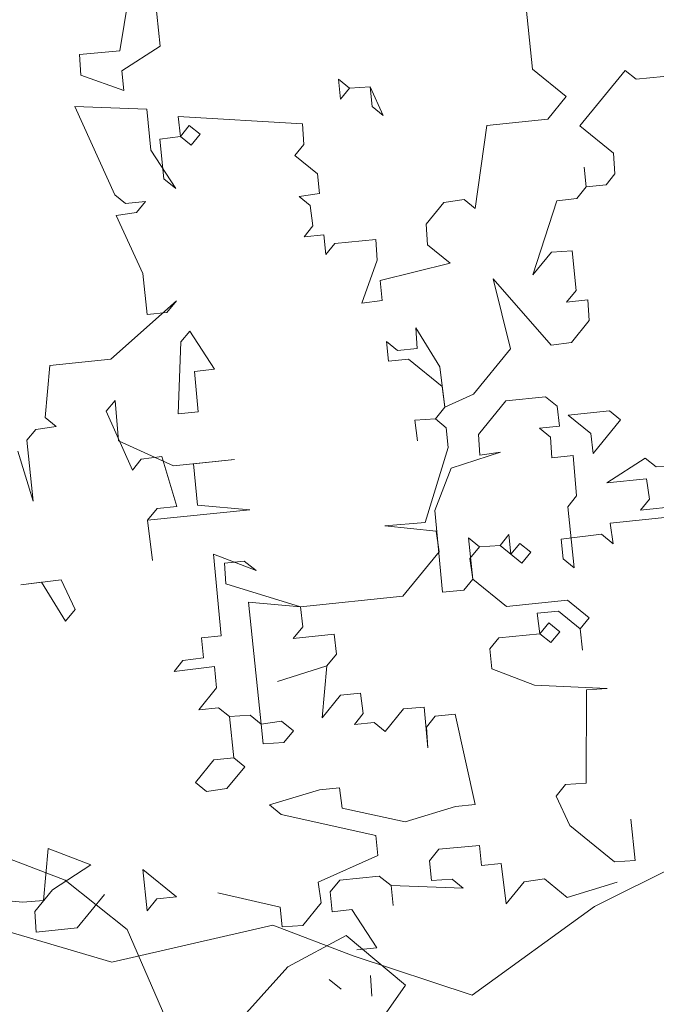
# Model space of a CAD drawing. Header units: millimetres. Extents: x 6487905018 to 6488192500, y 5882180700 to 5882375224.
# Tile 231 of 256: x 6488058494 to 6488058845, y 5882293365 to 5882293909. Entities that reach past the tile are written whole.
import ezdxf
from ezdxf.xclip import XClip

# ---------------------------------------------------------------- set-up
doc = ezdxf.new("R2010")
doc.units = ezdxf.units.MM
doc.header["$MEASUREMENT"] = 0
doc.header["$XCLIPFRAME"] = 2
doc.linetypes.add('Wipeout_Contour', pattern=[1000, 0, -1000])
doc.layers.add('drzewa_Nr_pióra__154', color=94, linetype='Continuous', lineweight=5)
doc.layers.add('Mapa cyfrowa', color=7, linetype='Continuous')
doc.layers.add('Zamość 06.10._2_Mapa cyfrowa', color=7, linetype='Continuous')

# ---------------------------------------------------------------- blocks, each defined once
blk = doc.blocks.new('Rysunek_1_2')
at = {"color": 254, "linetype": 'Wipeout_Contour', "lineweight": 0, "ltscale": 70061284114.24681}
blk.add_wipeout([(6487915525.867126, 5882181505.900702), (6488146644.289524, 5882181505.900702), (6488146644.289524, 5882373115.540435), (6488107628.768834, 5882373115.540435), (6488107628.768834, 5882320263.490532), (6488101226.436201, 5882320263.490532), (6488101226.436201, 5882373115.540435), (6487915525.867126, 5882373115.540435)], dxfattribs=at).dxf.layer = 'Zamość 06.10._2_Mapa cyfrowa'

msp = doc.modelspace()

# ---------------------------------------------------------------- block references
at = {"layer": 'Mapa cyfrowa', "color": 22, "linetype": 'Continuous', "lineweight": 5}
ref = msp.add_blockref('Rysunek_1_2', (0, 0), dxfattribs=at)
XClip(ref).set_block_clipping_path([(6487915525.8671264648, 5882181505.9007024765), (6488146644.2895231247, 5882181505.9007024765), (6488146644.2895231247, 5882373115.5404348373), (6488107628.7688331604, 5882373115.5404348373), (6488107628.7688331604, 5882320263.4905319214), (6488101226.4362001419, 5882320263.4905319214), (6488101226.4362001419, 5882373115.5404348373), (6487915525.8671264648, 5882373115.5404348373)])

# ---------------------------------------------------------------- next in the draw order: linework, layer by layer
at = {"layer": 'drzewa_Nr_pióra__154', "linetype": 'Continuous'}
for p, q in [((6488058549.12964, 5882293891.951828), (6488058559.531228, 5882293955.988204)), ((6488058567.916615, 5882293928.351432), (6488058571.39524, 5882293894.677343)), ((6488058772.309216, 5882293926.49317), (6488058776.918394, 5882293881.875003)), ((6488058526.777073, 5882293890.068166), (6488058549.12964, 5882293891.951828)), ((6488058527.530183, 5882293878.659678), (6488058526.777073, 5882293890.068166)), ((6488058571.39524, 5882293894.677343), (6488058550.260192, 5882293881.00775)), ((6488058551.390745, 5882293870.063671), (6488058527.530183, 5882293878.659678)), ((6488058550.260192, 5882293881.00775), (6488058551.390745, 5882293870.063671)), ((6488058776.918394, 5882293881.875003), (6488058795.494751, 5882293866.777271)), ((6488058803.127028, 5882293850.548986), (6488058828.038286, 5882293881.199974)), ((6488058828.038286, 5882293881.199974), (6488058834.075602, 5882293876.293212)), ((6488058834.075602, 5882293876.293212), (6488058856.805612, 5882293878.641283)), ((6488058670.989367, 5882293865.401813), (6488058669.858813, 5882293876.345892)), ((6488058669.858813, 5882293876.345892), (6488058675.89613, 5882293871.439129)), ((6488058675.89613, 5882293871.439129), (6488058670.989367, 5882293865.401813)), ((6488058687.304617, 5882293872.192239), (6488058675.89613, 5882293871.439129)), ((6488058675.89613, 5882293871.439129), (6488058687.304617, 5882293872.192239)), ((6488058687.304617, 5882293872.192239), (6488058694.472486, 5882293856.341397)), ((6488058688.43517, 5882293861.24816), (6488058687.304617, 5882293872.192239)), ((6488058795.494751, 5882293866.777271), (6488058785.303782, 5882293854.238231)), ((6488058563.929786, 5882293859.872702), (6488058524.218382, 5882293861.30084)), ((6488058524.218382, 5882293861.30084), (6488058546.273363, 5882293812.52902)), ((6488058566.277858, 5882293837.142693), (6488058563.929786, 5882293859.872702)), ((6488058694.472486, 5882293856.341397), (6488058688.43517, 5882293861.24816)), ((6488058649.854319, 5882293851.73222), (6488058581.375589, 5882293855.719049)), ((6488058581.375589, 5882293855.719049), (6488058582.506143, 5882293844.77497)), ((6488058650.607429, 5882293840.323731), (6488058649.854319, 5882293851.73222)), ((6488058785.303782, 5882293854.238231), (6488058751.629694, 5882293850.759605)), ((6488058582.506143, 5882293844.77497), (6488058587.412906, 5882293850.812285)), ((6488058587.412906, 5882293850.812285), (6488058593.450221, 5882293845.905523)), ((6488058751.629694, 5882293850.759605), (6488058745.294792, 5882293805.010886)), ((6488058821.703385, 5882293835.451255), (6488058803.127028, 5882293850.548986)), ((6488058582.506143, 5882293844.77497), (6488058571.184621, 5882293843.180008)), ((6488058571.184621, 5882293843.180008), (6488058573.445726, 5882293821.291851)), ((6488058588.543458, 5882293839.868207), (6488058582.506143, 5882293844.77497)), ((6488058593.450221, 5882293845.905523), (6488058588.543458, 5882293839.868207)), ((6488058579.947452, 5882293816.007645), (6488058566.277858, 5882293837.142693)), ((6488058645.700665, 5882293834.286416), (6488058650.607429, 5882293840.323731)), ((6488058822.456495, 5882293824.042767), (6488058821.703385, 5882293835.451255)), ((6488058658.239707, 5882293824.095447), (6488058645.700665, 5882293834.286416)), ((6488058806.605654, 5882293816.874898), (6488058805.475101, 5882293827.818976)), ((6488058805.475101, 5882293827.818976), (6488058806.605654, 5882293816.874898)), ((6488058573.445726, 5882293821.291851), (6488058579.947452, 5882293816.007645)), ((6488058659.370259, 5882293813.151368), (6488058658.239707, 5882293824.095447)), ((6488058817.549732, 5882293818.005451), (6488058822.456495, 5882293824.042767)), ((6488058801.321447, 5882293810.373173), (6488058806.605654, 5882293816.874898)), ((6488058806.605654, 5882293816.874898), (6488058817.549732, 5882293818.005451)), ((6488058546.273363, 5882293812.52902), (6488058552.310678, 5882293807.622257)), ((6488058552.310678, 5882293807.622257), (6488058563.254758, 5882293808.75281)), ((6488058563.254758, 5882293808.75281), (6488058558.347995, 5882293802.715494)), ((6488058648.048738, 5882293811.556406), (6488058659.370259, 5882293813.151368)), ((6488058654.086054, 5882293806.649644), (6488058648.048738, 5882293811.556406)), ((6488058727.935955, 5882293808.322687), (6488058718.122429, 5882293796.248055)), ((6488058739.257477, 5882293809.917648), (6488058727.935955, 5882293808.322687)), ((6488058745.294792, 5882293805.010886), (6488058739.257477, 5882293809.917648)), ((6488058777.1633, 5882293768.313698), (6488058790.377369, 5882293809.24262)), ((6488058790.377369, 5882293809.24262), (6488058801.321447, 5882293810.373173)), ((6488058558.347995, 5882293802.715494), (6488058547.026473, 5882293801.120532)), ((6488058655.681015, 5882293795.328121), (6488058654.086054, 5882293806.649644)), ((6488058547.026473, 5882293801.120532), (6488058561.826619, 5882293769.041406)), ((6488058650.774253, 5882293789.290806), (6488058655.681015, 5882293795.328121)), ((6488058718.122429, 5882293796.248055), (6488058718.875539, 5882293784.839567)), ((6488058661.718331, 5882293790.421359), (6488058650.774253, 5882293789.290806)), ((6488058662.848885, 5882293779.47728), (6488058661.718331, 5882293790.421359)), ((6488058690.485657, 5882293787.862667), (6488058667.755647, 5882293785.514596)), ((6488058691.238767, 5882293776.45418), (6488058690.485657, 5882293787.862667)), ((6488058667.755647, 5882293785.514596), (6488058662.848885, 5882293779.47728)), ((6488058718.875539, 5882293784.839567), (6488058731.414579, 5882293774.648599)), ((6488058787.354268, 5882293780.852738), (6488058777.1633, 5882293768.313698)), ((6488058798.762756, 5882293781.605847), (6488058787.354268, 5882293780.852738)), ((6488058801.023862, 5882293759.71769), (6488058798.762756, 5882293781.605847)), ((6488058682.642759, 5882293752.593617), (6488058691.238767, 5882293776.45418)), ((6488058731.414579, 5882293774.648599), (6488058692.833729, 5882293765.132658)), ((6488058561.826619, 5882293769.041406), (6488058564.174691, 5882293746.311397)), ((6488058692.833729, 5882293765.132658), (6488058693.964281, 5882293754.18858)), ((6488058764.791082, 5882293727.471741), (6488058755.275142, 5882293766.052591)), ((6488058755.275142, 5882293766.052591), (6488058787.143649, 5882293729.355403)), ((6488058795.739655, 5882293753.215965), (6488058801.023862, 5882293759.71769)), ((6488058580.402976, 5882293753.943674), (6488058544.170197, 5882293721.697724)), ((6488058575.11877, 5882293747.441949), (6488058580.402976, 5882293753.943674)), ((6488058693.964281, 5882293754.18858), (6488058682.642759, 5882293752.593617)), ((6488058807.525587, 5882293754.433484), (6488058795.739655, 5882293753.215965)), ((6488058808.278697, 5882293743.024997), (6488058807.525587, 5882293754.433484)), ((6488058564.174691, 5882293746.311397), (6488058575.11877, 5882293747.441949)), ((6488058798.465171, 5882293730.950365), (6488058808.278697, 5882293743.024997)), ((6488058582.751047, 5882293731.213664), (6488058587.65781, 5882293737.25098)), ((6488058587.65781, 5882293737.25098), (6488058601.327404, 5882293716.115932)), ((6488058713.293748, 5882293727.68236), (6488058712.540638, 5882293739.090847)), ((6488058712.540638, 5882293739.090847), (6488058725.832788, 5882293717.491391)), ((6488058581.322909, 5882293691.50226), (6488058582.751047, 5882293731.213664)), ((6488058697.442906, 5882293720.514491), (6488058696.312353, 5882293731.45857)), ((6488058696.312353, 5882293731.45857), (6488058702.349669, 5882293726.551806)), ((6488058702.349669, 5882293726.551806), (6488058713.293748, 5882293727.68236)), ((6488058744.409144, 5882293702.393659), (6488058764.791082, 5882293727.471741)), ((6488058787.143649, 5882293729.355403), (6488058798.465171, 5882293730.950365)), ((6488058544.170197, 5882293721.697724), (6488058510.496108, 5882293718.219099)), ((6488058708.386985, 5882293721.645044), (6488058697.442906, 5882293720.514491)), ((6488058726.963341, 5882293706.547312), (6488058708.386985, 5882293721.645044)), ((6488058510.496108, 5882293718.219099), (6488058507.937417, 5882293689.451774)), ((6488058601.327404, 5882293716.115932), (6488058590.383326, 5882293714.985379)), ((6488058725.832788, 5882293717.491391), (6488058728.558303, 5882293695.22579)), ((6488058590.383326, 5882293714.985379), (6488058592.266988, 5882293692.632813)), ((6488058728.558303, 5882293695.22579), (6488058726.963341, 5882293706.547312)), ((6488058728.558303, 5882293695.22579), (6488058744.409144, 5882293702.393659)), ((6488058784.120549, 5882293700.965521), (6488058762.232391, 5882293698.704414)), ((6488058790.622273, 5882293695.681314), (6488058784.120549, 5882293700.965521)), ((6488058541.611506, 5882293692.930399), (6488058546.518268, 5882293698.967714)), ((6488058546.518268, 5882293698.967714), (6488058548.401931, 5882293676.615149)), ((6488058723.274097, 5882293688.724066), (6488058728.558303, 5882293695.22579)), ((6488058762.232391, 5882293698.704414), (6488058747.13466, 5882293680.128058)), ((6488058791.752827, 5882293684.737236), (6488058790.622273, 5882293695.681314)), ((6488058507.937417, 5882293689.451774), (6488058513.974732, 5882293684.545011)), ((6488058556.034208, 5882293660.386864), (6488058541.611506, 5882293692.930399)), ((6488058592.266988, 5882293692.632813), (6488058581.322909, 5882293691.50226)), ((6488058723.274097, 5882293688.724066), (6488058711.865609, 5882293687.970956)), ((6488058711.865609, 5882293687.970956), (6488058723.274097, 5882293688.724066)), ((6488058729.311413, 5882293683.817303), (6488058723.274097, 5882293688.724066)), ((6488058796.65959, 5882293690.774552), (6488058819.389599, 5882293693.122623)), ((6488058809.19863, 5882293680.583583), (6488058796.65959, 5882293690.774552)), ((6488058819.389599, 5882293693.122623), (6488058825.426915, 5882293688.21586)), ((6488058502.653211, 5882293682.950049), (6488058497.746448, 5882293676.912733)), ((6488058513.974732, 5882293684.545011), (6488058502.653211, 5882293682.950049)), ((6488058711.865609, 5882293687.970956), (6488058713.460571, 5882293676.649434)), ((6488058713.460571, 5882293676.649434), (6488058711.865609, 5882293687.970956)), ((6488058730.441966, 5882293672.873224), (6488058729.311413, 5882293683.817303)), ((6488058780.808748, 5882293683.606683), (6488058791.752827, 5882293684.737236)), ((6488058786.846064, 5882293678.69992), (6488058780.808748, 5882293683.606683)), ((6488058825.426915, 5882293688.21586), (6488058810.329184, 5882293669.639504)), ((6488058747.13466, 5882293680.128058), (6488058747.88777, 5882293668.719571)), ((6488058787.599174, 5882293667.291432), (6488058786.846064, 5882293678.69992)), ((6488058810.329184, 5882293669.639504), (6488058809.19863, 5882293680.583583)), ((6488058497.746448, 5882293676.912733), (6488058501.225073, 5882293643.238645)), ((6488058548.401931, 5882293676.615149), (6488058578.764218, 5882293662.734935)), ((6488058717.692306, 5882293631.566857), (6488058730.441966, 5882293672.873224)), ((6488058501.225073, 5882293643.238645), (6488058492.839685, 5882293670.875418)), ((6488058572.262493, 5882293668.019141), (6488058560.940971, 5882293666.424179)), ((6488058580.647881, 5882293640.382369), (6488058572.262493, 5882293668.019141)), ((6488058759.209291, 5882293670.314532), (6488058732.036928, 5882293661.551702)), ((6488058747.88777, 5882293668.719571), (6488058759.209291, 5882293670.314532)), ((6488058799.385104, 5882293668.508951), (6488058787.599174, 5882293667.291432)), ((6488058801.268767, 5882293646.156384), (6488058799.385104, 5882293668.508951)), ((6488058817.961461, 5882293653.41122), (6488058839.096509, 5882293667.080813)), ((6488058839.096509, 5882293667.080813), (6488058845.133824, 5882293662.17405)), ((6488058560.940971, 5882293666.424179), (6488058556.034208, 5882293660.386864)), ((6488058578.764218, 5882293662.734935), (6488058612.438307, 5882293666.213559)), ((6488058612.438307, 5882293666.213559), (6488058589.708297, 5882293663.865488)), ((6488058589.708297, 5882293663.865488), (6488058592.056369, 5882293641.135478)), ((6488058732.036928, 5882293661.551702), (6488058722.976512, 5882293638.068583)), ((6488058845.133824, 5882293662.17405), (6488058856.542312, 5882293662.92716)), ((6488058839.849618, 5882293655.672325), (6488058817.961461, 5882293653.41122)), ((6488058841.44458, 5882293644.350803), (6488058839.849618, 5882293655.672325)), ((6488058796.362004, 5882293640.119069), (6488058801.268767, 5882293646.156384)), ((6488058569.703802, 5882293639.251816), (6488058580.647881, 5882293640.382369)), ((6488058592.056369, 5882293641.135478), (6488058620.823694, 5882293638.576787)), ((6488058799.840629, 5882293606.444981), (6488058796.362004, 5882293640.119069)), ((6488058836.537817, 5882293638.313488), (6488058841.44458, 5882293644.350803)), ((6488058858.425975, 5882293640.574594), (6488058836.537817, 5882293638.313488)), ((6488058564.419596, 5882293632.750091), (6488058569.703802, 5882293639.251816)), ((6488058620.823694, 5882293638.576787), (6488058564.419596, 5882293632.750091)), ((6488058722.976512, 5882293638.068583), (6488058727.208246, 5882293592.986007)), ((6488058853.519212, 5882293634.537278), (6488058819.845123, 5882293631.058653)), ((6488058567.145111, 5882293610.48449), (6488058564.419596, 5882293632.750091)), ((6488058564.419596, 5882293632.750091), (6488058567.145111, 5882293610.48449)), ((6488058695.33974, 5882293629.683195), (6488058717.692306, 5882293631.566857)), ((6488058723.729622, 5882293626.660095), (6488058695.33974, 5882293629.683195)), ((6488058819.845123, 5882293631.058653), (6488058821.440085, 5882293619.737131)), ((6488058725.324584, 5882293615.338573), (6488058723.729622, 5882293626.660095)), ((6488058758.998672, 5882293618.817198), (6488058763.905435, 5882293624.854513)), ((6488058763.905435, 5882293624.854513), (6488058765.035988, 5882293613.910435)), ((6488058814.938361, 5882293625.021338), (6488058792.67276, 5882293622.295822)), ((6488058821.440085, 5882293619.737131), (6488058814.938361, 5882293625.021338)), ((6488058743.90094, 5882293600.240841), (6488058741.552869, 5882293622.970851)), ((6488058741.552869, 5882293622.970851), (6488058747.590184, 5882293618.064088)), ((6488058747.590184, 5882293618.064088), (6488058742.305978, 5882293611.562363)), ((6488058747.590184, 5882293618.064088), (6488058758.998672, 5882293618.817198)), ((6488058758.998672, 5882293618.817198), (6488058747.590184, 5882293618.064088)), ((6488058771.073303, 5882293609.003672), (6488058758.998672, 5882293618.817198)), ((6488058765.035988, 5882293613.910435), (6488058769.942751, 5882293619.947751)), ((6488058769.942751, 5882293619.947751), (6488058775.980066, 5882293615.040988)), ((6488058792.67276, 5882293622.295822), (6488058793.803313, 5882293611.351744)), ((6488058605.050934, 5882293568.880539), (6488058600.8192, 5882293613.963115)), ((6488058600.8192, 5882293613.963115), (6488058624.302319, 5882293604.902699)), ((6488058705.320089, 5882293590.7249), (6488058725.324584, 5882293615.338573)), ((6488058775.980066, 5882293615.040988), (6488058771.073303, 5882293609.003672)), ((6488058617.800594, 5882293610.186905), (6488058606.856515, 5882293609.056352)), ((6488058606.856515, 5882293609.056352), (6488058607.609625, 5882293597.647864)), ((6488058624.302319, 5882293604.902699), (6488058617.800594, 5882293610.186905)), ((6488058742.305978, 5882293611.562363), (6488058743.90094, 5882293600.240841)), ((6488058793.803313, 5882293611.351744), (6488058799.840629, 5882293606.444981)), ((6488058494.512729, 5882293597.025516), (6488058516.778329, 5882293599.751031)), ((6488058505.83425, 5882293598.620478), (6488058494.512729, 5882293597.025516)), ((6488058519.126401, 5882293577.021022), (6488058505.83425, 5882293598.620478)), ((6488058516.778329, 5882293599.751031), (6488058524.410606, 5882293583.522746)), ((6488058607.609625, 5882293597.647864), (6488058648.915991, 5882293584.898204)), ((6488058738.994177, 5882293594.203526), (6488058743.90094, 5882293600.240841)), ((6488058743.90094, 5882293600.240841), (6488058762.477297, 5882293585.143109)), ((6488058648.915991, 5882293584.898204), (6488058705.320089, 5882293590.7249)), ((6488058727.208246, 5882293592.986007), (6488058738.994177, 5882293594.203526)), ((6488058648.915991, 5882293584.898204), (6488058620.148665, 5882293587.456896)), ((6488058620.148665, 5882293587.456896), (6488058627.105915, 5882293520.108719)), ((6488058762.477297, 5882293585.143109), (6488058796.151384, 5882293588.621734)), ((6488058796.151384, 5882293588.621734), (6488058808.226016, 5882293578.808208)), ((6488058524.410606, 5882293583.522746), (6488058519.126401, 5882293577.021022)), ((6488058650.046544, 5882293573.954125), (6488058648.915991, 5882293584.898204)), ((6488058791.244622, 5882293582.584418), (6488058779.458691, 5882293581.366899)), ((6488058779.458691, 5882293581.366899), (6488058781.053653, 5882293570.045378)), ((6488058803.319254, 5882293572.770892), (6488058791.244622, 5882293582.584418)), ((6488058781.053653, 5882293570.045378), (6488058785.960416, 5882293576.082693)), ((6488058785.960416, 5882293576.082693), (6488058791.997732, 5882293571.175931)), ((6488058808.226016, 5882293578.808208), (6488058803.319254, 5882293572.770892)), ((6488058594.106855, 5882293567.749986), (6488058605.050934, 5882293568.880539)), ((6488058644.762338, 5882293567.452401), (6488058650.046544, 5882293573.954125)), ((6488058667.492348, 5882293569.800472), (6488058644.762338, 5882293567.452401)), ((6488058668.622901, 5882293558.856394), (6488058667.492348, 5882293569.800472)), ((6488058781.053653, 5882293570.045378), (6488058758.323644, 5882293567.697306)), ((6488058787.090969, 5882293565.138615), (6488058781.053653, 5882293570.045378)), ((6488058791.997732, 5882293571.175931), (6488058787.090969, 5882293565.138615)), ((6488058803.319254, 5882293572.770892), (6488058804.536773, 5882293560.984962)), ((6488058804.536773, 5882293560.984962), (6488058803.319254, 5882293572.770892)), ((6488058595.237408, 5882293556.805907), (6488058594.106855, 5882293567.749986)), ((6488058758.323644, 5882293567.697306), (6488058753.416881, 5882293561.65999)), ((6488058663.338695, 5882293552.354669), (6488058668.622901, 5882293558.856394)), ((6488058753.416881, 5882293561.65999), (6488058754.547434, 5882293550.715911)), ((6488058579.009123, 5882293549.17363), (6488058583.915886, 5882293555.210945)), ((6488058583.915886, 5882293555.210945), (6488058595.237408, 5882293556.805907)), ((6488058663.338695, 5882293552.354669), (6488058636.166331, 5882293543.591838)), ((6488058636.166331, 5882293543.591838), (6488058663.338695, 5882293552.354669)), ((6488058660.780004, 5882293523.587343), (6488058663.338695, 5882293552.354669)), ((6488058601.274724, 5882293551.899144), (6488058579.009123, 5882293549.17363)), ((6488058602.492243, 5882293540.113214), (6488058601.274724, 5882293551.899144)), ((6488058754.547434, 5882293550.715911), (6488058778.030553, 5882293541.655496)), ((6488058778.030553, 5882293541.655496), (6488058818.206366, 5882293539.849914)), ((6488058592.678717, 5882293528.038582), (6488058602.492243, 5882293540.113214)), ((6488058670.970972, 5882293536.126384), (6488058660.780004, 5882293523.587343)), ((6488058681.915051, 5882293537.256937), (6488058670.970972, 5882293536.126384)), ((6488058683.510013, 5882293525.935415), (6488058681.915051, 5882293537.256937)), ((6488058806.797878, 5882293539.096805), (6488058806.587259, 5882293487.599469)), ((6488058818.206366, 5882293539.849914), (6488058806.797878, 5882293539.096805)), ((6488058603.622796, 5882293529.169135), (6488058592.678717, 5882293528.038582)), ((6488058609.660111, 5882293524.262372), (6488058603.622796, 5882293529.169135)), ((6488058678.60325, 5882293519.898099), (6488058683.510013, 5882293525.935415)), ((6488058705.775614, 5882293528.66093), (6488058695.584644, 5882293516.121889)), ((6488058717.184101, 5882293529.41404), (6488058705.775614, 5882293528.66093)), ((6488058719.067764, 5882293507.061474), (6488058717.184101, 5882293529.41404)), ((6488058734.165496, 5882293525.63783), (6488058723.221417, 5882293524.507277)), ((6488058745.276398, 5882293475.735456), (6488058734.165496, 5882293525.63783)), ((6488058621.068599, 5882293525.015482), (6488058609.660111, 5882293524.262372)), ((6488058609.660111, 5882293524.262372), (6488058612.008183, 5882293501.532362)), ((6488058612.008183, 5882293501.532362), (6488058609.660111, 5882293524.262372)), ((6488058627.105915, 5882293520.108719), (6488058621.068599, 5882293525.015482)), ((6488058627.105915, 5882293520.108719), (6488058638.427437, 5882293521.703681)), ((6488058628.236468, 5882293509.16464), (6488058627.105915, 5882293520.108719)), ((6488058638.427437, 5882293521.703681), (6488058644.929162, 5882293516.419475)), ((6488058689.547329, 5882293521.028652), (6488058678.60325, 5882293519.898099)), ((6488058695.584644, 5882293516.121889), (6488058689.547329, 5882293521.028652)), ((6488058723.221417, 5882293524.507277), (6488058718.314654, 5882293518.469961)), ((6488058644.929162, 5882293516.419475), (6488058639.644956, 5882293509.917749)), ((6488058718.314654, 5882293518.469961), (6488058719.067764, 5882293507.061474)), ((6488058639.644956, 5882293509.917749), (6488058628.236468, 5882293509.16464)), ((6488058590.873136, 5882293487.862769), (6488058601.064104, 5882293500.40181)), ((6488058601.064104, 5882293500.40181), (6488058612.008183, 5882293501.532362)), ((6488058612.008183, 5882293501.532362), (6488058618.045499, 5882293496.6256)), ((6488058618.045499, 5882293496.6256), (6488058608.231974, 5882293484.550968)), ((6488058596.910451, 5882293482.956006), (6488058590.873136, 5882293487.862769)), ((6488058806.587259, 5882293487.599469), (6488058795.178771, 5882293486.846359)), ((6488058608.231974, 5882293484.550968), (6488058596.910451, 5882293482.956006)), ((6488058631.715093, 5882293475.490552), (6488058659.351865, 5882293483.875939)), ((6488058659.351865, 5882293483.875939), (6488058670.295944, 5882293485.006493)), ((6488058670.295944, 5882293485.006493), (6488058671.890905, 5882293473.684971)), ((6488058795.178771, 5882293486.846359), (6488058789.894566, 5882293480.344635)), ((6488058789.894566, 5882293480.344635), (6488058797.526843, 5882293464.11635)), ((6488058638.216818, 5882293470.206346), (6488058631.715093, 5882293475.490552)), ((6488058671.890905, 5882293473.684971), (6488058706.695547, 5882293466.219517)), ((6488058706.695547, 5882293466.219517), (6488058734.332319, 5882293474.604904)), ((6488058734.332319, 5882293474.604904), (6488058745.276398, 5882293475.735456)), ((6488058690.467262, 5882293458.587238), (6488058638.216818, 5882293470.206346)), ((6488058833.549003, 5882293444.864964), (6488058831.200932, 5882293467.594975)), ((6488058797.526843, 5882293464.11635), (6488058822.140515, 5882293444.111856)), ((6488058691.597816, 5882293447.64316), (6488058690.467262, 5882293458.587238)), ((6488058467.999464, 5882293453.504334), (6488058518.983826, 5882293433.936411)), ((6488058506.999089, 5882293422.617759), (6488058509.55778, 5882293451.385084)), ((6488058509.55778, 5882293451.385084), (6488058533.040899, 5882293442.324668)), ((6488058725.271903, 5882293451.121784), (6488058719.987698, 5882293444.62006)), ((6488058747.62447, 5882293453.005447), (6488058725.271903, 5882293451.121784)), ((6488058748.755023, 5882293442.061369), (6488058747.62447, 5882293453.005447)), ((6488058658.676837, 5882293432.756047), (6488058691.597816, 5882293447.64316)), ((6488058719.987698, 5882293444.62006), (6488058721.118251, 5882293433.675982)), ((6488058865.722588, 5882293446.711973), (6488058811.082748, 5882293419.392054)), ((6488058822.140515, 5882293444.111856), (6488058833.549003, 5882293444.864964)), ((6488058533.040899, 5882293442.324668), (6488058511.905851, 5882293428.655074)), ((6488058564.156297, 5882293417.035968), (6488058561.808225, 5882293439.765977)), ((6488058561.808225, 5882293439.765977), (6488058580.384582, 5882293424.668245)), ((6488058759.699101, 5882293443.191921), (6488058748.755023, 5882293442.061369)), ((6488058762.424617, 5882293420.926321), (6488058759.699101, 5882293443.191921)), ((6488058518.983826, 5882293433.936411), (6488058553.133724, 5882293406.616491)), ((6488058660.271798, 5882293421.434525), (6488058658.676837, 5882293432.756047)), ((6488058670.462768, 5882293433.973566), (6488058665.178561, 5882293427.471842)), ((6488058692.350924, 5882293436.234673), (6488058670.462768, 5882293433.973566)), ((6488058698.85265, 5882293430.950466), (6488058692.350924, 5882293436.234673)), ((6488058721.118251, 5882293433.675982), (6488058732.526738, 5882293434.42909)), ((6488058732.526738, 5882293434.42909), (6488058738.564054, 5882293429.522328)), ((6488058772.238142, 5882293433.000953), (6488058762.424617, 5882293420.926321)), ((6488058783.559664, 5882293434.595915), (6488058772.238142, 5882293433.000953)), ((6488058796.098704, 5882293424.404945), (6488058783.559664, 5882293434.595915)), ((6488058823.735477, 5882293432.790333), (6488058796.098704, 5882293424.404945)), ((6488058511.905851, 5882293428.655074), (6488058502.092326, 5882293416.580442)), ((6488058665.178561, 5882293427.471842), (6488058666.309114, 5882293416.527762)), ((6488058738.564054, 5882293429.522328), (6488058698.85265, 5882293430.950466)), ((6488058698.85265, 5882293430.950466), (6488058699.983203, 5882293420.006388)), ((6488058699.983203, 5882293420.006388), (6488058698.85265, 5882293430.950466)), ((6488058466.823276, 5882293424.42334), (6488058495.590601, 5882293421.864649)), ((6488058495.590601, 5882293421.864649), (6488058506.999089, 5882293422.617759)), ((6488058525.575445, 5882293407.520027), (6488058540.673177, 5882293426.096383)), ((6488058569.440503, 5882293423.537692), (6488058564.156297, 5882293417.035968)), ((6488058580.384582, 5882293424.668245), (6488058569.440503, 5882293423.537692)), ((6488058603.114591, 5882293427.016317), (6488058637.541789, 5882293419.086454)), ((6488058502.092326, 5882293416.580442), (6488058502.845436, 5882293405.171955)), ((6488058637.541789, 5882293419.086454), (6488058638.672342, 5882293408.142375)), ((6488058650.08083, 5882293408.895485), (6488058660.271798, 5882293421.434525)), ((6488058666.309114, 5882293416.527762), (6488058677.253193, 5882293417.658316)), ((6488058677.253193, 5882293417.658316), (6488058690.922787, 5882293396.523268)), ((6488058811.082748, 5882293419.392054), (6488058743.555768, 5882293370.38364)), ((6488058544.713533, 5882293388.657145), (6488058486.658705, 5882293405.732094)), ((6488058502.845436, 5882293405.171955), (6488058525.575445, 5882293407.520027)), ((6488058633.503272, 5882293409.147084), (6488058544.713533, 5882293388.657145)), ((6488058553.133724, 5882293406.616491), (6488058577.038654, 5882293351.976653)), ((6488058677.898141, 5882293392.072135), (6488058633.503272, 5882293409.147084)), ((6488058638.672342, 5882293408.142375), (6488058650.08083, 5882293408.895485)), ((6488058641.923463, 5882293386.126552), (6488058674.108773, 5882293403.410758)), ((6488058674.108773, 5882293403.410758), (6488058706.808271, 5882293375.881582)), ((6488058690.922787, 5882293396.523268), (6488058679.978708, 5882293395.392715)), ((6488058743.555768, 5882293370.38364), (6488058677.898141, 5882293392.072135)), ((6488058611.188554, 5882293351.976653), (6488058641.923463, 5882293386.126552)), ((6488058671.221283, 5882293373.727364), (6488058664.719558, 5882293379.01157)), ((6488058687.449568, 5882293381.359642), (6488058688.202678, 5882293369.951154)), ((6488058706.808271, 5882293375.881582), (6488058682.903342, 5882293341.731683))]:
    msp.add_line(p, q, dxfattribs=at)

doc.saveas('drawing.dxf')
